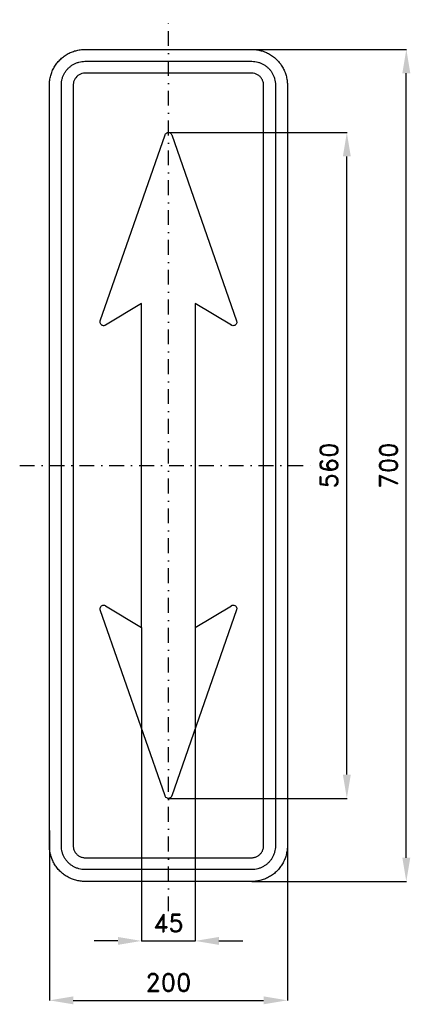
# Model space of a CAD drawing. Header units: millimetres. Extents: x -125 to 203, y -453 to 375.
import ezdxf

# ---------------------------------------------------------------- set-up
doc = ezdxf.new("R2010")
doc.units = ezdxf.units.MM
doc.header["$LTSCALE"] = 5
doc.linetypes.add('ČERCHOVANÁX2', pattern=[2, 1, -0.5, 0, -0.5])
doc.layers.add('Kóty', color=2, linetype='Continuous')
doc.layers.add('Značka', color=7, linetype='Continuous')
doc.styles.get("Standard").update_dxf_attribs({"font": 'romand.shx', "height": 15})
doc.dimstyles.get("Standard").update_dxf_attribs({"dimtxt": 15, "dimasz": 20, "dimexe": 0.18, "dimexo": 0.0625, "dimgap": 7.5, "dimtad": 1, "dimdec": 0, "dimzin": 0, "dimdsep": 46, "dimtxsty": 'Standard', "dimcen": 0.09, "dimadec": 0, "dimazin": 0, "dimtfac": 1, "dimtdec": 0, "dimtofl": 0, "dimtmove": 0, "dimatfit": 3, "dimfxl": 1, "dimtolj": 1, "dimtzin": 0, "dimarcsym": 0})

# ---------------------------------------------------------------- blocks, each defined once
blk = doc.blocks.new('*D0')
at = {"layer": 'Defpoints', "color": 0, "transparency": 16777216}
for p in [(-100, -306.92), (100, -306.92), (100, -450)]:
    blk.add_point(p, dxfattribs=at)
at = {"layer": 'Kóty', "color": 0, "lineweight": -2, "transparency": 16777216}
for p, q in [((-100, -306.98), (-100, -450.18)), ((100, -306.98), (100, -450.18)), ((-80, -450), (80, -450))]:
    blk.add_line(p, q, dxfattribs=at)
at = {"layer": 'Kóty', "color": 0, "transparency": 16777216}
for points in [[(-80, -446.67), (-80, -453.33), (-100, -450)], [(80, -446.67), (80, -453.33), (100, -450)]]:
    blk.add_solid(points, dxfattribs=at)
at = {"layer": 'Kóty', "color": 0, "transparency": 16777216, "insert": (0, -435), "char_height": 15, "attachment_point": 5}
blk.add_mtext('\\A1;200', dxfattribs=at)
blk = doc.blocks.new('*D1')
at = {"layer": 'Defpoints', "color": 0, "transparency": 16777216}
for p in [(0, 280), (150, 280), (0, -280.1)]:
    blk.add_point(p, dxfattribs=at)
at = {"layer": 'Kóty', "color": 0, "lineweight": -2, "transparency": 16777216}
for p, q in [((0.06, 280), (150.18, 280)), ((150, -260.1), (150, 260)), ((0.06, -280.1), (150.18, -280.1))]:
    blk.add_line(p, q, dxfattribs=at)
at = {"layer": 'Kóty', "color": 0, "transparency": 16777216}
for points in [[(146.67, 260), (153.33, 260), (150, 280)], [(146.67, -260.1), (153.33, -260.1), (150, -280.1)]]:
    blk.add_solid(points, dxfattribs=at)
at = {"layer": 'Kóty', "color": 0, "transparency": 16777216, "insert": (135, -0.05), "char_height": 15, "attachment_point": 5, "rotation": 90}
blk.add_mtext('\\A1;560', dxfattribs=at)
blk = doc.blocks.new('*D2')
at = {"layer": 'Defpoints', "color": 0, "transparency": 16777216}
for p in [(70.18, 350), (200, 350), (70, -350)]:
    blk.add_point(p, dxfattribs=at)
at = {"layer": 'Kóty', "color": 0, "lineweight": -2, "transparency": 16777216}
for p, q in [((70.24, 350), (200.18, 350)), ((200, -330), (200, 330)), ((70.06, -350), (200.18, -350))]:
    blk.add_line(p, q, dxfattribs=at)
at = {"layer": 'Kóty', "color": 0, "transparency": 16777216}
for points in [[(196.67, 330), (203.33, 330), (200, 350)], [(196.67, -330), (203.33, -330), (200, -350)]]:
    blk.add_solid(points, dxfattribs=at)
at = {"layer": 'Kóty', "color": 0, "transparency": 16777216, "insert": (185, 0), "char_height": 15, "attachment_point": 5, "rotation": 90}
blk.add_mtext('\\A1;700', dxfattribs=at)
blk = doc.blocks.new('*D3')
at = {"layer": 'Defpoints', "color": 0, "transparency": 16777216}
for p in [(-22.5, -136.22), (22.5, -136.22), (22.5, -400)]:
    blk.add_point(p, dxfattribs=at)
at = {"layer": 'Kóty', "color": 0, "lineweight": -2, "transparency": 16777216}
for p, q in [((-22.5, -136.29), (-22.5, -400.18)), ((22.5, -136.29), (22.5, -400.18)), ((-42.5, -400), (-62.5, -400)), ((42.5, -400), (62.5, -400))]:
    blk.add_line(p, q, dxfattribs=at)
at = {"layer": 'Kóty', "color": 0, "transparency": 16777216}
for points in [[(-42.5, -396.67), (-42.5, -403.33), (-22.5, -400)], [(42.5, -396.67), (42.5, -403.33), (22.5, -400)]]:
    blk.add_solid(points, dxfattribs=at)
at = {"layer": 'Kóty', "color": 0, "transparency": 16777216, "insert": (0, -385), "char_height": 15, "attachment_point": 5}
blk.add_mtext('\\A1;45', dxfattribs=at)

msp = doc.modelspace()

# ---------------------------------------------------------------- linework, layer by layer
at = {"layer": 'Kóty'}
msp.add_lwpolyline([(-22.5, -400), (22.5, -400)], dxfattribs=at)
at = {"layer": 'Značka', "color": 6, "linetype": 'ČERCHOVANÁX2', "ltscale": 2.5}
for points in [[(0, -375), (0, 375)], [(-125, 0), (125, 0)]]:
    msp.add_lwpolyline(points, dxfattribs=at)
at = {"layer": 'Značka', "color": 5}
for points in [[(-70, -350), (-70.1178, -349.99965), (-70.2356, -349.99907, -0.0321801), (-74.1093, -349.72773, -0.0354431), (-77.9162, -348.93672, -0.0362669), (-81.5977, -347.69204, -0.0344205), (-85.068, -345.9414, -0.0337213), (-88.3013, -343.7855, -0.0340845), (-91.2132, -341.2132, -0.0342088), (-93.7879, -338.3019, -0.0342288), (-95.9414, -335.068, -0.0340444), (-97.67954, -331.5954, -0.033412), (-98.93672, -327.9162, -0.0341272), (-99.74064, -324.1075, -0.0367448), (-99.99907, -320.2356), (-99.99967, -320.1178), (-100, -320), (-100, 320), (-99.99965, 320.118), (-99.99907, 320.236, -0.0321806), (-99.72773, 324.109, -0.0354454), (-98.93672, 327.916, -0.0362718), (-97.69204, 331.598, -0.0344141), (-95.9414, 335.068, -0.0337106), (-93.7855, 338.301, -0.0340816), (-91.2132, 341.213, -0.0342104), (-88.3019, 343.788, -0.0342289), (-85.068, 345.941, -0.0340263), (-81.5954, 347.68, -0.0334163), (-77.9162, 348.937, -0.0341135), (-74.1075, 349.741, -0.0367489), (-70.2356, 349.999), (-70.1178, 350), (-70, 350), (70, 350), (70.118, 350), (70.236, 349.999, -0.0321792), (74.109, 349.728, -0.0354572), (77.916, 348.937, -0.0362653), (81.598, 347.692, -0.0344231), (85.068, 345.941, -0.0337327), (88.301, 343.785, -0.0340785), (91.213, 341.213, -0.0342011), (93.788, 338.302, -0.0342149), (95.941, 335.068, -0.034041), (97.68, 331.595, -0.0334115), (98.937, 327.916, -0.0341264), (99.741, 324.108, -0.0367481), (99.999, 320.236), (100, 320.118), (100, 320), (100, -320), (100, -320.1178), (99.999, -320.2356, -0.0321792), (99.728, -324.1093, -0.0354418), (98.937, -327.9162, -0.0362632), (97.692, -331.5977, -0.0344168), (95.941, -335.068, -0.0337209), (93.785, -338.3013, -0.0340847), (91.213, -341.2132, -0.03421), (88.302, -343.7879, -0.0342321), (85.068, -345.9414, -0.034047), (81.595, -347.67954, -0.0334121), (77.916, -348.93672, -0.0341269), (74.108, -349.74064, -0.0367448), (70.236, -349.99907), (70.118, -349.99967), (70, -350), (-70, -350)], [(-70, -340), (-70.0785, -339.9998), (-70.1571, -339.9994, -0.0321803), (-72.7396, -339.8185, -0.0354437), (-75.2775, -339.2911, -0.0362676), (-77.7318, -338.4614, -0.0344204), (-80.0453, -337.2943, -0.0337212), (-82.2008, -335.857, -0.0340846), (-84.1421, -334.1421, -0.0342097), (-85.8586, -332.2013, -0.0342292), (-87.2943, -330.0453, -0.0340442), (-88.453, -327.7302, -0.0334117), (-89.2911, -325.2775, -0.0341272), (-89.8271, -322.7384, -0.036745), (-89.9994, -320.1571), (-89.9998, -320.0785), (-90, -320), (-90, 320), (-89.9998, 320.079), (-89.9994, 320.157, -0.0321784), (-89.8185, 322.74, -0.0354446), (-89.2911, 325.277, -0.0362673), (-88.4614, 327.732, -0.0344216), (-87.2943, 330.045, -0.0337313), (-85.857, 332.201, -0.034071), (-84.1421, 334.142, -0.0342046), (-82.2013, 335.859, -0.0342228), (-80.0453, 337.294, -0.0340475), (-77.7302, 338.453, -0.0334162), (-75.2775, 339.291, -0.034152), (-72.7384, 339.827, -0.0367409), (-70.1571, 339.999), (-70.0785, 340), (-70, 340), (70, 340), (70.079, 340), (70.157, 339.999, -0.0321792), (72.74, 339.818, -0.0354414), (75.277, 339.291, -0.0362594), (77.732, 338.461, -0.0344272), (80.045, 337.294, -0.033732), (82.201, 335.857, -0.0340771), (84.142, 334.142, -0.0341868), (85.859, 332.201, -0.0342302), (87.294, 330.045, -0.0340502), (88.453, 327.73, -0.0334198), (89.291, 325.277, -0.034122), (89.827, 322.738, -0.0367426), (89.999, 320.157), (90, 320.079), (90, 320), (90, -320), (90, -320.0785), (89.999, -320.1571, -0.0321733), (89.818, -322.7396, -0.0354419), (89.291, -325.2775, -0.0362652), (88.461, -327.7318, -0.0344184), (87.294, -330.0453, -0.0337211), (85.857, -332.2008, -0.034088), (84.142, -334.1421, -0.0342107), (82.201, -335.8586, -0.0342324), (80.045, -337.2943, -0.0340469), (77.73, -338.453, -0.0334111), (75.277, -339.2911, -0.0341273), (72.738, -339.8271, -0.0367449), (70.157, -339.9994), (70.079, -339.9998), (70, -340), (-70, -340)], [(-70, -330), (70, -330), (70.039, -329.9999), (70.079, -329.9997, 0.0321794), (71.37, -329.9092, 0.0354442), (72.639, -329.6456, 0.0362649), (73.866, -329.2307, 0.0344166), (75.023, -328.6471, 0.0337177), (76.1, -327.9285, 0.0340796), (77.071, -327.0711, 0.0342128), (77.929, -326.1006, 0.0342224), (78.647, -325.0227, 0.0340475), (79.227, -323.8651, 0.0334054), (79.646, -322.6387, 0.0341286), (79.914, -321.3692, 0.0367407), (80, -320.0785), (80, -320.0393), (80, -320), (80, 320), (80, 320.039), (80, 320.079, 0.032183), (79.909, 321.37, 0.0354467), (79.646, 322.639, 0.0362744), (79.231, 323.866, 0.0344144), (78.647, 325.023, 0.033745), (77.928, 326.1, 0.0340968), (77.071, 327.071, 0.0341871), (76.101, 327.929, 0.0342063), (75.023, 328.647), (73.865, 329.227), (72.639, 329.646), (71.369, 329.914), (70.079, 330), (70.039, 330), (70, 330), (-70, 330), (-70.0393, 330), (-70.0785, 330), (-71.3698, 329.909), (-72.6387, 329.646), (-73.8659, 329.231), (-75.0227, 328.647), (-76.1004, 327.928), (-77.0711, 327.071), (-77.9293, 326.101, 0.0342054), (-78.6471, 325.023, 0.0340305), (-79.2265, 323.865, 0.0334211), (-79.6456, 322.639, 0.0341222), (-79.9135, 321.369, 0.0367432), (-79.9997, 320.079), (-79.9999, 320.039), (-80, 320), (-80, -320), (-79.9999, -320.0393), (-79.9997, -320.0785, 0.0321795), (-79.9092, -321.3698, 0.0354435), (-79.6456, -322.6387, 0.0362652), (-79.2307, -323.8659, 0.0344214), (-78.6471, -325.0227, 0.0337191), (-77.9285, -326.1004, 0.0340857), (-77.0711, -327.0711, 0.0342082), (-76.1006, -327.9293, 0.0342286), (-75.0227, -328.6471, 0.0340436), (-73.8651, -329.2265, 0.0334123), (-72.6387, -329.6456, 0.0341272), (-71.3692, -329.9135, 0.0367437), (-70.0785, -329.9997), (-70.0393, -329.9999), (-70, -330)], [(22.5, 20), (22.5, -14), (22.5, -92), (22.5, -136.223), (52.9, -117.98), (53.03, -117.909), (53.16, -117.842), (53.71, -117.641), (54.29, -117.557, -0.0650376), (55.03, -117.604), (55.72, -117.836), (56.34, -118.221), (56.85, -118.752), (57.22, -119.385), (57.41, -120.091), (57.45, -120.679), (57.36, -121.257), (57.33, -121.398), (57.28, -121.538), (2.83, -278.077), (2.78, -278.215), (2.72, -278.352), (2.43, -278.863), (2.03, -279.303), (1.43, -279.737), (0.73, -280), (0, -280.096, -0.0655395), (-0.73, -280), (-1.42, -279.735), (-2.03, -279.303), (-2.43, -278.864), (-2.72, -278.352), (-2.78, -278.215), (-2.83, -278.077), (-57.28, -121.538), (-57.32, -121.398), (-57.36, -121.257), (-57.45, -120.678), (-57.41, -120.091), (-57.22, -119.385), (-56.85, -118.752), (-56.34, -118.221), (-55.72, -117.836), (-55.03, -117.605), (-54.29, -117.557), (-53.71, -117.638), (-53.16, -117.842), (-53.03, -117.909), (-52.9, -117.98), (-22.5, -136.223), (-22.5, -92), (-22.5, -14), (-22.5, 20), (-22.5, 92), (-22.5, 136.223), (-52.9, 117.98), (-53.03, 117.909), (-53.16, 117.842), (-53.71, 117.641), (-54.29, 117.557, -0.0650793), (-55.03, 117.604), (-55.72, 117.836), (-56.34, 118.221), (-56.85, 118.752), (-57.22, 119.385), (-57.41, 120.091), (-57.45, 120.679), (-57.36, 121.257), (-57.33, 121.398), (-57.28, 121.538), (-2.83, 278.077), (-2.78, 278.215), (-2.72, 278.352), (-2.43, 278.863), (-2.03, 279.303), (-1.43, 279.737), (-0.73, 280), (0, 280.096, -0.0655909), (0.73, 280), (1.42, 279.735), (2.03, 279.303), (2.43, 278.864), (2.72, 278.352), (2.78, 278.215), (2.83, 278.077), (57.28, 121.538), (57.32, 121.398), (57.36, 121.257), (57.45, 120.678), (57.41, 120.091), (57.22, 119.385), (56.85, 118.752), (56.34, 118.221), (55.72, 117.836), (55.03, 117.605), (54.29, 117.557), (53.71, 117.638), (53.16, 117.842), (53.03, 117.909), (52.9, 117.98), (22.5, 136.223), (22.5, 92), (22.5, 20)]]:
    msp.add_lwpolyline(points, format="xyb", dxfattribs=at)

# ---------------------------------------------------------------- dimensions: what is measured, and where the dimension line sits
at = {"layer": 'Kóty'}
for base, p1, p2, picture, middle in [((200, 349.9995), (70, -350), (70.177, 349.9995), '*D2', (185, -0.00025)), ((150, 280), (-0.00038, -280.096), (0, 280), '*D1', (135, -0.048))]:
    dim = msp.add_linear_dim(base=base, p1=p1, p2=p2, angle=90, dimstyle='Standard', dxfattribs=at)
    dim.commit()
    dim.dimension.update_dxf_attribs({"geometry": picture, "text_midpoint": middle})
for base, p1, p2, picture, middle in [((22.5, -400), (-22.5, -136.223), (22.5, -136.223), '*D3', (0, -385)), ((100, -450), (-100, -306.91893), (100, -306.91893), '*D0', (0, -435))]:
    dim = msp.add_linear_dim(base=base, p1=p1, p2=p2, dimstyle='Standard', dxfattribs=at)
    dim.commit()
    dim.dimension.update_dxf_attribs({"geometry": picture, "text_midpoint": middle})

doc.saveas('drawing.dxf')
